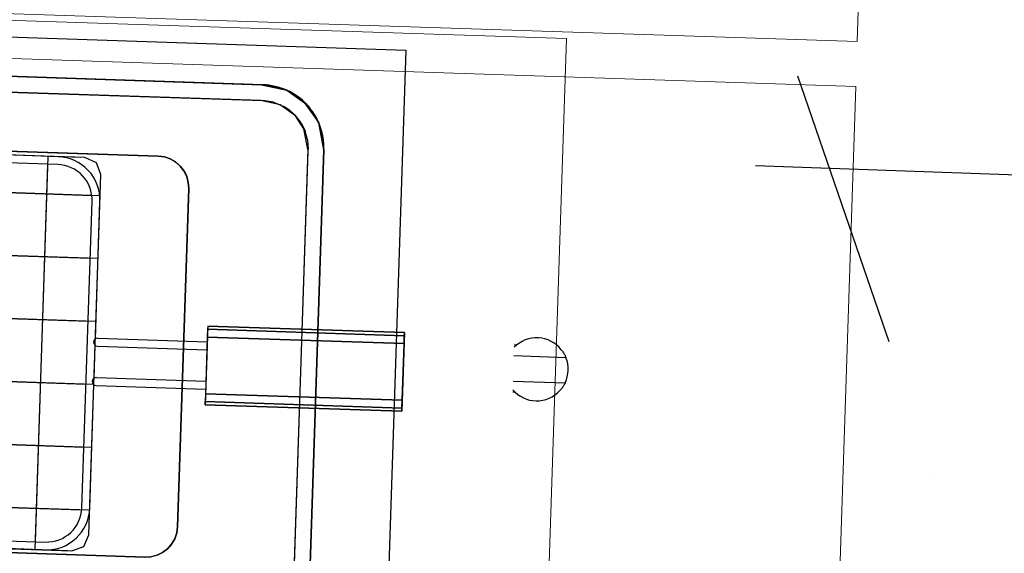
# Model space of a CAD drawing. Header units: millimetres. Extents: x 297264 to 416219, y -77299 to -23696.
# Tile 134 of 187: x 343842 to 344280, y -29852 to -29615. Entities that reach past the tile are written whole.
import ezdxf

# ---------------------------------------------------------------- set-up
doc = ezdxf.new("R2010")
doc.units = ezdxf.units.MM
doc.header["$LTSCALE"] = 2.5
doc.linetypes.add('CONTINUA', pattern=[0])
doc.linetypes.add('DASHDOTX2', pattern=[2, 1, -0.5, 0, -0.5])
for name, color, linetype, lineweight in [('CKD Dimensions', 7, 'Continuous', 0), ('CKD Equipments', 252, 'Continuous', 0), ('ELEVATION 4', 157, 'Continuous', 9), ('HATCH LIGHT', 250, 'Continuous', 0)]:
    doc.layers.add(name, color=color, linetype=linetype, lineweight=lineweight)
for name, color, linetype in [('CKD-Hood', 1, 'Continuous'), ('IQ_200_2D', 1, 'Continuous'), ('IQ_200_3D', 1, 'Continuous'), ('IQ_204_2D', 7, 'CONTINUA'), ('IQ_204_3D', 7, 'Continuous')]:
    doc.layers.add(name, color=color, linetype=linetype)
doc.styles.get("Standard").update_dxf_attribs({"font": 'GOTHIC.TTF'})
doc.dimstyles.new('AJKD_30', dxfattribs={"dimscale": 30, "dimtxt": 2, "dimasz": 1, "dimexe": 0.8, "dimexo": 0.8, "dimgap": 0.5, "dimtad": 1, "dimdec": 0, "dimzin": 0, "dimdsep": 46, "dimtxsty": 'Standard', "dimblk": 'ARCHTICK', "dimcen": 0.125, "dimclrd": 251, "dimclre": 251, "dimclrt": 42, "dimadec": 0, "dimazin": 0, "dimtfac": 1, "dimtdec": 0, "dimtix": 1, "dimtmove": 0, "dimatfit": 3, "dimfxl": 1, "dimtolj": 1, "dimtzin": 0, "dimarcsym": 1})

# ---------------------------------------------------------------- blocks, each defined once
blk = doc.blocks.new('ELECTROLUX-MC7-FRYER-VALVE')
at = {"layer": 'IQ_200_2D'}
for p, q in [((-15, 13.23), (-15, 14.7)), ((-8, 14.7), (-8, -18.33)), ((8, -18.33), (8, 14.7)), ((15, 13.23), (15, 14.7))]:
    blk.add_line(p, q, dxfattribs=at)
for start, end in [(132.69273, 229.4584), (310.5416, 47.30727), (246.42182, 293.57818)]:
    blk.add_arc((0, 0), 20, start, end, dxfattribs=at)
for points, knots in [([(-8, -18.33), (-8, -18.33), (-8.03, -18.32), (-8.15, -18.26), (-8.24, -18.22), (-8.48, -18.11), (-8.63, -18.04), (-8.97, -17.88), (-9.16, -17.78), (-9.61, -17.54), (-9.88, -17.39), (-10.48, -17.04), (-10.79, -16.84), (-11.43, -16.41), (-11.76, -16.18), (-12.4, -15.7), (-12.71, -15.45), (-13, -15.2)], [0, 0, 0, 0, 0.925594, 0.925594, 1.851189, 1.851189, 2.776783, 2.776783, 3.702378, 3.702378, 4.853265, 4.853265, 6.004152, 6.004152, 7.155039, 7.155039, 8.305926, 8.305926, 8.305926, 8.305926]), ([(13, -15.2), (12.71, -15.45), (12.4, -15.7), (11.76, -16.18), (11.43, -16.41), (10.79, -16.84), (10.48, -17.04), (9.88, -17.39), (9.61, -17.54), (9.16, -17.78), (8.97, -17.88), (8.63, -18.04), (8.48, -18.11), (8.24, -18.22), (8.15, -18.26), (8.03, -18.32), (8, -18.33), (8, -18.33)], [-8.305926, -8.305926, -8.305926, -8.305926, -7.155039, -7.155039, -6.004152, -6.004152, -4.853265, -4.853265, -3.702378, -3.702378, -2.776783, -2.776783, -1.851189, -1.851189, -0.925594, -0.925594, 0, 0, 0, 0])]:
    blk.add_open_spline(points, degree=3, knots=knots, dxfattribs=at)
blk = doc.blocks.new('ELECTROLUX-MC7-FRYERTOP-800')
at = {"layer": 'IQ_200_3D'}
for p, q in [((501.12, -463.95, 745), (501.12, -197.95, 745)), ((541.12, -463.95, 745), (541.12, -197.95, 745)), ((581.12, -463.95, 745), (581.12, -197.95, 745)), ((621.12, -463.95, 745), (621.12, -197.95, 745)), ((661.12, -463.95, 745), (661.12, -197.95, 745)), ((701.12, -463.95, 745), (701.12, -197.95, 745)), ((475, -450.95, 870), (475, -210.95, 870)), ((475, -450.95, 750), (475, -210.95, 750)), ((475, -450.95, 790), (475, -210.95, 790)), ((475, -450.95, 830), (475, -210.95, 830)), ((725, -450.95, 870), (725, -210.95, 870)), ((725, -450.95, 750), (725, -210.95, 750)), ((725, -450.95, 790), (725, -210.95, 790)), ((725, -450.95, 830), (725, -210.95, 830)), ((725, -429.96, 745), (475, -429.96, 745)), ((475, -450.95, 895), (475, -450.95, 745)), ((725, -450.95, 895), (725, -450.95, 745)), ((725, -450.95, 895), (725, -450.95, 745)), ((485.5, -463.95, 870), (714.5, -463.95, 870)), ((485.5, -463.95, 830), (714.5, -463.95, 830)), ((485.5, -463.95, 790), (714.5, -463.95, 790)), ((485.5, -463.95, 750), (714.5, -463.95, 750)), ((485.5, -463.95, 895), (485.5, -463.95, 745)), ((515.72, -463.95, 895), (515.72, -463.95, 745)), ((555.55, -463.95, 895), (555.55, -463.95, 745)), ((595.55, -463.95, 895), (595.55, -463.95, 745)), ((634.3, -463.95, 895), (634.3, -463.95, 745)), ((673.05, -463.95, 895), (673.05, -463.95, 745)), ((714.61, -463.95, 895), (714.61, -463.95, 745))]:
    blk.add_line(p, q, dxfattribs=at)
for elevation in [745, 895]:
    blk.add_lwpolyline([(725, -208.45), (721.92, -201.03), (714.5, -197.95), (485.5, -197.95), (478.08, -201.03), (475, -208.45), (475, -453.45), (478.08, -460.88), (485.5, -463.95), (714.5, -463.95), (721.92, -460.88), (725, -453.45)], close=True, dxfattribs=dict(at, elevation=elevation))
for points, invisible_edges in [([(775, -140, 900), (800, -80.5, 900), (800, -655, 900), (775, -565, 900)], 5), ([(472.5, -160, 890), (435, -140, 890), (435, -565, 890), (472.5, -500, 890)], 5), ([(727.5, -160, 890), (765, -140, 890), (765, -565, 890), (727.5, -500, 890)], 5), ([(765, -140.98, 890), (775, -140.98, 900), (775, -564.02, 900), (765, -564.02, 890)], 5), ([(727.5, -500, 730), (472.5, -500, 730), (472.5, -160, 730), (727.5, -160, 730)], 5), ([(472.5, -160, 890), (472.5, -160, 730), (472.5, -500, 730), (472.5, -500, 890)], 1), ([(727.5, -160, 890), (727.5, -160, 730), (727.5, -500, 730), (727.5, -500, 890)], 1), ([(472.88, -503.9, 730), (727.12, -503.9, 730), (727.5, -500, 730), (472.5, -500, 730)], 5), ([(727.5, -500, 730), (727.5, -500, 890), (727.12, -503.9, 890), (727.12, -503.9, 730)], 4), ([(765, -565, 890), (727.5, -500, 890), (727.12, -503.9, 890), (764.17, -572.03, 890)], 5), ([(725.98, -507.65, 730), (474.02, -507.65, 730), (472.88, -503.9, 730), (727.12, -503.9, 730)], 5), ([(727.12, -503.9, 890), (727.12, -503.9, 730), (725.98, -507.65, 730), (725.98, -507.65, 890)], 5), ([(727.12, -503.9, 890), (764.17, -572.03, 890), (761.71, -578.66, 890), (725.98, -507.65, 890)], 5), ([(438.29, -578.66, 890), (474.02, -507.65, 890), (475.87, -511.11, 890), (440.74, -582.65, 890)], 5), ([(475.87, -511.11, 890), (440.74, -582.65, 890), (443.79, -586.21, 890), (478.36, -514.14, 890)], 5), ([(475.87, -511.11, 730), (724.13, -511.11, 730), (725.98, -507.65, 730), (474.02, -507.65, 730)], 5), ([(474.02, -507.65, 730), (474.02, -507.65, 890), (475.87, -511.11, 890), (475.87, -511.11, 730)], 5), ([(721.64, -514.14, 730), (478.36, -514.14, 730), (475.87, -511.11, 730), (724.13, -511.11, 730)], 5), ([(475.87, -511.11, 890), (475.87, -511.11, 730), (478.36, -514.14, 730), (478.36, -514.14, 890)], 5), ([(724.13, -511.11, 890), (724.13, -511.11, 730), (721.64, -514.14, 730), (721.64, -514.14, 890)], 5), ([(724.13, -511.11, 890), (759.26, -582.65, 890), (756.21, -586.21, 890), (721.64, -514.14, 890)], 5), ([(725.98, -507.65, 730), (725.98, -507.65, 890), (724.13, -511.11, 890), (724.13, -511.11, 730)], 5), ([(761.71, -578.66, 890), (725.98, -507.65, 890), (724.13, -511.11, 890), (759.26, -582.65, 890)], 5), ([(443.79, -586.21, 890), (478.36, -514.14, 890), (481.39, -516.63, 890), (448.33, -589.94, 890)], 5), ([(481.39, -516.63, 890), (448.33, -589.94, 890), (453.52, -592.72, 890), (484.85, -518.48, 890)], 5), ([(453.52, -592.72, 890), (484.85, -518.48, 890), (488.6, -519.62, 890), (459.15, -594.42, 890)], 5), ([(453.52, -592.72, 890), (484.85, -518.48, 890), (488.6, -519.62, 890), (459.15, -594.42, 890)], 5), ([(481.39, -516.63, 730), (718.61, -516.63, 730), (721.64, -514.14, 730), (478.36, -514.14, 730)], 5), ([(478.36, -514.14, 730), (478.36, -514.14, 890), (481.39, -516.63, 890), (481.39, -516.63, 730)], 5), ([(715.15, -518.48, 730), (484.85, -518.48, 730), (481.39, -516.63, 730), (718.61, -516.63, 730)], 5), ([(481.39, -516.63, 890), (481.39, -516.63, 730), (484.85, -518.48, 730), (484.85, -518.48, 890)], 5), ([(488.6, -519.62, 730), (711.4, -519.62, 730), (715.15, -518.48, 730), (484.85, -518.48, 730)], 5), ([(484.85, -518.48, 730), (484.85, -518.48, 890), (488.6, -519.62, 890), (488.6, -519.62, 730)], 5), ([(715.15, -518.48, 730), (715.15, -518.48, 890), (711.4, -519.62, 890), (711.4, -519.62, 730)], 5), ([(746.48, -592.72, 890), (715.15, -518.48, 890), (711.4, -519.62, 890), (740.85, -594.42, 890)], 5), ([(718.61, -516.63, 890), (718.61, -516.63, 730), (715.15, -518.48, 730), (715.15, -518.48, 890)], 5), ([(718.61, -516.63, 890), (751.67, -589.94, 890), (746.48, -592.72, 890), (715.15, -518.48, 890)], 5), ([(721.64, -514.14, 730), (721.64, -514.14, 890), (718.61, -516.63, 890), (718.61, -516.63, 730)], 5), ([(756.21, -586.21, 890), (721.64, -514.14, 890), (718.61, -516.63, 890), (751.67, -589.94, 890)], 5), ([(488.6, -519.62, 890), (459.15, -594.42, 890), (465, -595, 890), (492.5, -520, 890)], 5), ([(488.6, -519.62, 890), (459.15, -594.42, 890), (465, -595, 890), (492.5, -520, 890)], 5), ([(735, -595, 890), (707.5, -520, 890), (492.5, -520, 890), (465, -595, 890)], 5), ([(707.5, -520, 730), (492.5, -520, 730), (488.6, -519.62, 730), (711.4, -519.62, 730)], 4), ([(488.6, -519.62, 890), (488.6, -519.62, 730), (492.5, -520, 730), (492.5, -520, 890)], 1), ([(711.4, -519.62, 890), (711.4, -519.62, 730), (707.5, -520, 730), (707.5, -520, 890)], 1), ([(711.4, -519.62, 890), (740.85, -594.42, 890), (735, -595, 890), (707.5, -520, 890)], 5), ([(762.54, -576.41, 890), (765, -564.02, 890), (775, -564.02, 900), (771.96, -580.31, 900)], 10), ([(771.96, -580.31, 900), (775, -565, 900), (800, -655, 900)], 10), ([(756.01, -586.18, 890), (762.54, -576.41, 890), (771.96, -580.31, 900), (764.32, -591.73, 900)], 10), ([(757.67, -597.23, 900), (763.28, -593.28, 900), (771.96, -580.31, 900), (800, -655, 900)], 12), ([(747.92, -591.86, 890), (756.01, -586.18, 890), (764.32, -591.73, 900), (752.05, -601.18, 900)], 10), ([(733.89, -595, 890), (747.92, -591.86, 890), (752.05, -601.18, 900), (735, -605, 900)], 10), ([(465, -605, 900), (466.11, -595, 890), (733.89, -595, 890), (735, -605, 900)], 5), ([(735, -605, 900), (752.05, -601.18, 900), (757.67, -597.23, 900), (800, -655, 900)], 12), ([(800, -655, 900), (400, -655, 900), (465, -605, 900), (735, -605, 900)], 10)]:
    blk.add_3dface(points, dxfattribs=dict(at, invisible_edges=invisible_edges))
blk.add_3dface([(707.5, -520, 890), (707.5, -520, 730), (492.5, -520, 730), (492.5, -520, 890)], dxfattribs=at)
at = {"layer": 'IQ_204_2D'}
for p, q in [((501.12, -202.89), (501.12, -458.91)), ((541.12, -202.89), (541.12, -458.95)), ((581.12, -202.89), (581.12, -458.95)), ((621.12, -202.89), (621.12, -458.95)), ((661.12, -202.89), (661.12, -458.95)), ((701.12, -202.89), (701.12, -458.66)), ((720, -429.96), (480, -429.96))]:
    blk.add_line(p, q, dxfattribs=at)
at = {"layer": 'IQ_204_2D', "linetype": 'Continuous'}
for p, q in [((475, -225.39), (475, -436.45)), ((480, -225.39), (480, -436.45)), ((720, -436.45), (720, -225.39)), ((725, -436.45), (725, -225.39)), ((502.5, -458.95), (697.5, -458.95)), ((502.5, -463.95), (581, -463.95)), ((580.55, -465.39), (580.55, -534.95)), ((585.1, -463.95), (606, -463.95)), ((585.55, -465.39), (585.55, -534.95)), ((605.55, -465.39), (605.55, -534.95)), ((610.1, -463.95), (697.5, -463.95)), ((610.55, -465.39), (610.55, -534.95)), ((570.55, -659.95), (570.55, -534.95)), ((620.55, -534.95), (570.55, -534.95)), ((620.55, -659.95), (620.55, -534.95)), ((620.55, -659.95), (570.55, -659.95))]:
    blk.add_line(p, q, dxfattribs=at)
at = {"layer": 'IQ_204_2D'}
for points in [[(425, -140), (425, -565, 0.414214), (465, -605), (735, -605, 0.414214), (775, -565), (775, -140, 0.414214), (735, -100), (465, -100, 0.414214)], [(707.5, -520), (492.5, -520, -0.414214), (472.5, -500), (472.5, -160, -0.414214), (492.5, -140), (707.5, -140, -0.414214), (727.5, -160), (727.5, -500, -0.414214)]]:
    blk.add_lwpolyline(points, format="xyb", close=True, dxfattribs=at)
at = {"layer": 'IQ_204_2D', "linetype": 'Continuous'}
for centre, radius, start, end in [((502.5, -436.45), 27.5, 180, 270), ((502.5, -436.45), 22.5, 180, 270), ((697.5, -436.45), 22.5, 270, 0), ((697.5, -436.45), 27.5, 270, 0), ((583.05, -465.39), 2.5, 0, 180), ((608.05, -465.39), 2.5, 0, 180)]:
    blk.add_arc(centre, radius, start, end, dxfattribs=at)
at = {"layer": 'IQ_204_3D'}
for points, invisible_edges in [([(570.55, -534.95, 968), (572.6, -534.95, 972.95), (572.6, -534.95, 957.05), (570.55, -534.95, 962)], 15), ([(572.6, -534.95, 972.95), (577.55, -534.95, 975), (577.55, -534.95, 955), (572.6, -534.95, 957.05)], 15), ([(613.55, -534.95, 975), (577.55, -534.95, 975), (577.55, -534.95, 955), (613.55, -534.95, 955)], 15), ([(618.5, -534.95, 972.95), (613.55, -534.95, 975), (613.55, -534.95, 955), (618.5, -534.95, 957.05)], 15), ([(620.55, -534.95, 968), (618.5, -534.95, 972.95), (618.5, -534.95, 957.05), (620.55, -534.95, 962)], 15), ([(620.55, -534.95, 962), (618.5, -534.95, 957.05), (618.5, -659.95, 957.05), (620.55, -659.95, 962)], 10), ([(570.55, -659.95, 968), (572.6, -659.95, 972.95), (572.6, -659.95, 957.05), (570.55, -659.95, 962)], 15), ([(572.6, -659.95, 972.95), (577.55, -659.95, 975), (577.55, -659.95, 955), (572.6, -659.95, 957.05)], 15), ([(613.55, -659.95, 975), (577.55, -659.95, 975), (577.55, -659.95, 955), (613.55, -659.95, 955)], 15), ([(618.5, -659.95, 972.95), (613.55, -659.95, 975), (613.55, -659.95, 955), (618.5, -659.95, 957.05)], 15), ([(620.55, -659.95, 968), (618.5, -659.95, 972.95), (618.5, -659.95, 957.05), (620.55, -659.95, 962)], 15)]:
    blk.add_3dface(points, dxfattribs=dict(at, invisible_edges=invisible_edges))
for points in [[(572.6, -534.95, 957.05), (570.55, -534.95, 962), (570.55, -659.95, 962), (572.6, -659.95, 957.05)], [(570.55, -534.95, 962), (570.55, -534.95, 968), (570.55, -659.95, 968), (570.55, -659.95, 962)], [(570.55, -534.95, 968), (572.6, -534.95, 972.95), (572.6, -659.95, 972.95), (570.55, -659.95, 968)], [(577.55, -534.95, 955), (572.6, -534.95, 957.05), (572.6, -659.95, 957.05), (577.55, -659.95, 955)], [(577.55, -534.95, 975), (572.6, -534.95, 972.95), (572.6, -659.95, 972.95), (577.55, -659.95, 975)], [(577.55, -534.95, 955), (577.55, -659.95, 955), (613.55, -659.95, 955), (613.55, -534.95, 955)], [(613.55, -534.95, 975), (577.55, -534.95, 975), (577.55, -659.95, 975), (613.55, -659.95, 975)], [(618.5, -534.95, 957.05), (613.55, -534.95, 955), (613.55, -659.95, 955), (618.5, -659.95, 957.05)], [(618.5, -534.95, 972.95), (613.55, -534.95, 975), (613.55, -659.95, 975), (618.5, -659.95, 972.95)], [(620.55, -534.95, 968), (618.5, -534.95, 972.95), (618.5, -659.95, 972.95), (620.55, -659.95, 968)], [(620.55, -534.95, 962), (620.55, -534.95, 968), (620.55, -659.95, 968), (620.55, -659.95, 962)]]:
    blk.add_3dface(points, dxfattribs=at)
blk = doc.blocks.new('_ArchTick')
at = {"color": 0, "linetype": 'ByBlock', "const_width": 0.15}
blk.add_lwpolyline([(-0.5, -0.5), (0.5, 0.5)], dxfattribs=at)

msp = doc.modelspace()

# ---------------------------------------------------------------- hatches: boundary and pattern name
at = {"layer": 'HATCH LIGHT', "true_color": 0x636466}
h = msp.add_hatch(dxfattribs=at)
h.set_pattern_fill('ANSI32', color=251, scale=6)
h.set_pattern_definition([(45, (278504.94, -46725.026), (-40.411153, 40.411153), []), (45, (278531.88, -46725.026), (-40.411153, 40.411153), [])])
h.paths.add_polyline_path([(355647.78, -32589.97), (355453.84, -32638.82), (355635.38, -33359.69), (343082.73, -33359.58, -0.000263), (343068.2, -33559.58), (355891.99, -33559.7)])
h.paths.add_polyline_path([(343496.68, -25157.06), (343296.59, -25157.06, -0.011972), (342815.37, -34256.03), (343015.96, -34256.03, 0.01196)])
h.paths.add_polyline_path([(343480.3, -25697.6), (353159.24, -26046.56, 0.003501), (353653.31, -26800.64), (353820.94, -26691.53), (353270.83, -25850.46), (343486.54, -25497.7, -0.000262)])
h = msp.add_hatch(dxfattribs=at)
h.set_pattern_fill('ANSI37', color=251, scale=8)
h.set_pattern_definition([(45, (278504.942, -46725.026), (-17.960512, 17.960512), []), (135, (278504.942, -46725.026), (-17.960512, -17.960512), [])])
edge = h.paths.add_edge_path()
edge.add_line((346273.84, -25798.32), (343480.3, -25697.6))
edge.add_arc((153082.95, -19659.44), 190493.08, 356.5735369, 358.1835586, ccw=False)
edge.add_line((343235.48, -31044.72), (346084.7, -31044.74))
edge.add_line((346084.7, -31044.74), (346211.2, -27535.69))
edge.add_line((346211.2, -27535.69), (346111.27, -27532.09))
edge.add_line((346111.27, -27532.09), (346082.02, -28343.52))
edge.add_line((346082.02, -28343.52), (346082.02, -28343.52))
edge.add_line((346082.02, -28343.52), (346017.17, -30142.35))
edge.add_line((346017.17, -30142.35), (345988.24, -30944.74))
edge.add_line((345988.24, -30944.74), (343356.53, -30944.72))
edge.add_line((343356.53, -30944.72), (343482.55, -27449.28))
edge.add_line((343482.55, -27449.28), (344481.9, -27485.31))
edge.add_line((344481.9, -27485.31), (344523.3, -27486.81))
edge.add_line((344523.3, -27486.81), (344526.9, -27386.87))
edge.add_line((344526.9, -27386.87), (343486.16, -27349.35))
edge.add_line((343486.16, -27349.35), (343542.06, -25799.9))
edge.add_line((343542.06, -25799.9), (345041.09, -25853.94))
edge.add_line((345041.09, -25853.94), (345030.28, -26153.75))
edge.add_line((345030.28, -26153.75), (345006.88, -26801.7))
edge.add_line((345006.88, -26801.7), (345004.23, -26874.86))
edge.add_line((345004.23, -26874.86), (345104.17, -26878.47))
edge.add_line((345104.17, -26878.47), (345140.97, -25857.54))
edge.add_line((345140.97, -25857.54), (346170.3, -25894.65))
edge.add_line((346170.3, -25894.65), (346143.7, -26632.68))
edge.add_line((346143.7, -26632.68), (346243.63, -26636.28))
edge.add_line((346243.63, -26636.28), (346273.84, -25798.32))

# ---------------------------------------------------------------- linework, layer by layer
at = {"layer": 'CKD Dimensions', "elevation": 620}
msp.add_lwpolyline([(344066.52, -30192.78), (344085.39, -29623.09), (343545.68, -29605.22), (343526.81, -30174.9), (344066.52, -30192.78)], dxfattribs=at)
at = {"layer": 'CKD Equipments', "elevation": 890}
for points in [[(343415.09, -29597.98), (343474.68, -27798.96), (344274.24, -27825.45), (344214.65, -29624.46), (343415.09, -29597.98)], [(343395.4, -30192.65), (343414.43, -29617.96), (344213.99, -29644.45), (344194.96, -30219.13), (343395.4, -30192.65)]]:
    msp.add_lwpolyline(points, dxfattribs=at)
at = {"layer": 'CKD-Hood', "linetype": 'DASHDOTX2', "ltscale": 50, "elevation": 890}
msp.add_lwpolyline([(344391.43, -30231.03), (343485.75, -27596.69)], dxfattribs=at)

# ---------------------------------------------------------------- block references
at = {"xscale": 0.7, "yscale": 0.7, "zscale": 0.7, "rotation": 88.10288386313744}
for name, p in [('ELECTROLUX-MC7-FRYERTOP-800', (343537.23, -30172.75, 890)), ('ELECTROLUX-MC7-FRYER-VALVE', (344072.13, -29770.23, 890))]:
    msp.add_blockref(name, p, dxfattribs=at)

# ---------------------------------------------------------------- leaders
at = {"layer": 'ELEVATION 4'}
msp.add_leader([(344582.82, -29694.63), (344169.37, -29679.72)], dimstyle='AJKD_30', override={"dimasz": 5, "dimgap": 0.5, "dimtad": 0, "dimldrblk": 'DotBlank', "dimfxl": 0.18, "dimfxlon": 1, "dimarcsym": 2}, dxfattribs=at)

doc.saveas('drawing.dxf')
